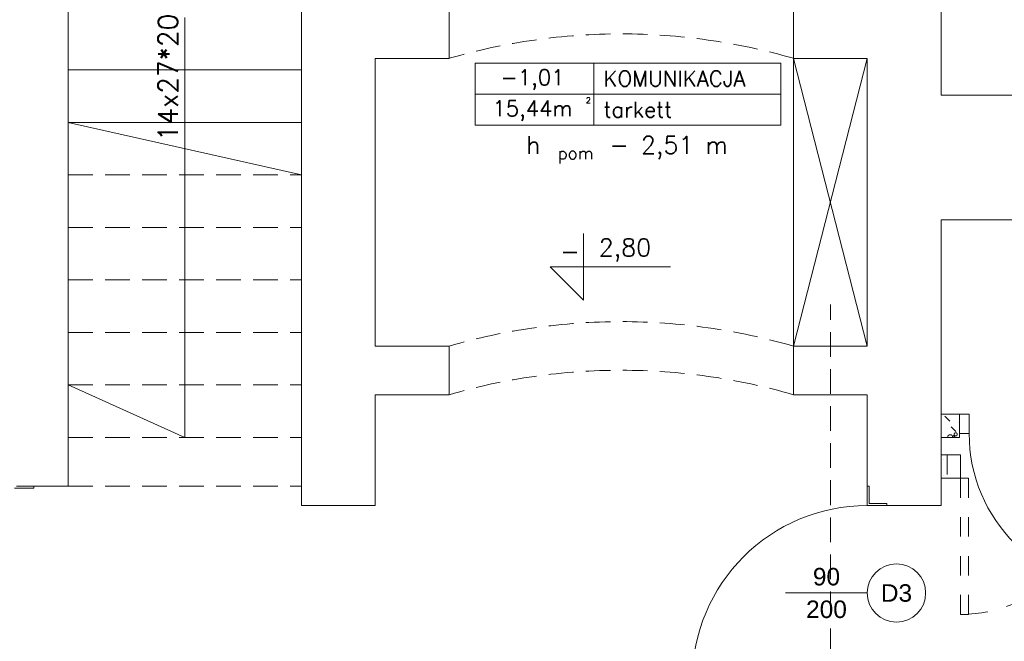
# Model space of a CAD drawing. Header units: millimetres. Extents: x -2274 to 12297, y -16157 to 26321.
# Tile 221 of 256: x -1012 to -506, y -1040 to -720. Entities that reach past the tile are written whole.
import ezdxf
from ezdxf.enums import TextEntityAlignment as Align

# ---------------------------------------------------------------- set-up
doc = ezdxf.new("R2010")
doc.units = ezdxf.units.MM
for name, pattern in [('4002', [2, 1, -1]), ('901', [0]), ('DASHED', [19.05, 12.7, -6.35])]:
    doc.linetypes.add(name, pattern=pattern)
for name, color, linetype in [('- niebieska cienka - izolacja', 120, 'Continuous'), ('-LI-WIDOK', 2, 'Continuous'), ('-MEBLE', 1, 'Continuous'), ('_PROJEKTOWANE', 5, 'Continuous'), ('drzwi łuk', 1, 'Continuous'), ('PROJEKTOWANE', 5, 'Continuous')]:
    doc.layers.add(name, color=color, linetype=linetype)
for name, color, linetype, lineweight in [('-ŚCIANY NOŚNE', 4, 'Continuous', 53), ('CIENKA', 1, '901', 18), ('CIENKA - OPISY', 2, 'Continuous', 25)]:
    doc.layers.add(name, color=color, linetype=linetype, lineweight=lineweight)
doc.layers.add('DO USU', color=7, linetype='Continuous', true_color=0x969696)
doc.layers.add('ISTN. BUD', color=253, linetype='Continuous', true_color=0x828282)
doc.layers.add('GAZ', color=7, linetype='Continuous', lineweight=53, true_color=0xdbdb00)
doc.styles.add('ARIAL', font='arial.ttf', dxfattribs={"height": 0.5})
doc.styles.add('SIMPLEX', font='simplex')

msp = doc.modelspace()

# ---------------------------------------------------------------- linework, layer by layer
at = {"layer": '- niebieska cienka - izolacja', "color": 253, "linetype": 'Continuous', "lineweight": 13}
for p, q in [((-536.2, -924.01), (-533.6, -926.61)), ((-536.2, -924.01), (-533.6, -926.61)), ((-532.8, -929.61), (-530.4, -932.01)), ((-532.8, -929.61), (-530.4, -932.01)), ((-528.8, -927.01), (-528.63, -927.17)), ((-528.8, -927.01), (-528.63, -927.17)), ((-534.59, -934.41), (-534.59, -934.21)), ((-534.59, -934.21), (-534.39, -934.21)), ((-534.59, -934.61), (-534.59, -934.41)), ((-534.59, -934.81), (-534.59, -934.61)), ((-534.59, -935), (-534.59, -934.81)), ((-534.39, -934.21), (-534.39, -934.01)), ((-534.39, -934.01), (-534.19, -934.01)), ((-534.19, -934.01), (-534.19, -933.81)), ((-534.19, -933.81), (-533.99, -933.81)), ((-533.99, -933.81), (-533.99, -933.61)), ((-533.99, -933.61), (-533.79, -933.61)), ((-533.79, -933.61), (-533.59, -933.61)), ((-533.59, -933.61), (-533.39, -933.61)), ((-533.39, -933.61), (-533.19, -933.61)), ((-533.19, -933.61), (-532.99, -933.61)), ((-532.99, -933.61), (-532.79, -933.61)), ((-532.79, -933.81), (-532.79, -933.61)), ((-532.79, -933.81), (-532.59, -933.81)), ((-532.59, -934.01), (-532.59, -933.81)), ((-532.59, -934.01), (-532.39, -934.01)), ((-532.39, -934.21), (-532.39, -934.01)), ((-532.39, -934.21), (-532.19, -934.21)), ((-532.19, -934.41), (-532.19, -934.21)), ((-532.19, -934.61), (-532.19, -934.41)), ((-532.19, -934.81), (-532.19, -934.61)), ((-532.19, -935), (-532.19, -934.81)), ((-531.8, -934.01), (-530.8, -935)), ((-531.8, -934.01), (-530.8, -935)), ((-531.39, -933.21), (-531.39, -933.01)), ((-531.39, -933.01), (-531.19, -933.01)), ((-531.39, -933.41), (-531.39, -933.21)), ((-531.39, -933.61), (-531.39, -933.41)), ((-531.39, -933.81), (-531.39, -933.61)), ((-531.39, -933.81), (-531.19, -933.81)), ((-531.19, -932.81), (-530.99, -932.81)), ((-531.19, -933.01), (-531.19, -932.81)), ((-531.19, -934.01), (-531.19, -933.81)), ((-531.19, -934.01), (-530.99, -934.01)), ((-530.99, -932.81), (-530.99, -932.61)), ((-530.99, -932.61), (-530.79, -932.61)), ((-530.99, -934.21), (-530.99, -934.01)), ((-530.99, -934.21), (-530.79, -934.21)), ((-530.79, -932.61), (-530.59, -932.61)), ((-530.79, -934.21), (-530.59, -934.21)), ((-530.59, -932.61), (-530.39, -932.61)), ((-530.59, -934.21), (-530.39, -934.21)), ((-530.39, -932.61), (-530.19, -932.61)), ((-530.39, -934.21), (-530.19, -934.21)), ((-530.19, -932.81), (-530.19, -932.61)), ((-530.19, -932.81), (-529.99, -932.81)), ((-530.19, -934.01), (-529.99, -934.01)), ((-530.19, -934.21), (-530.19, -934.01)), ((-529.99, -933.01), (-529.99, -932.81)), ((-529.99, -933.01), (-529.79, -933.01)), ((-529.99, -933.81), (-529.79, -933.81)), ((-529.99, -934.01), (-529.99, -933.81)), ((-529.79, -933.21), (-529.79, -933.01)), ((-529.79, -933.41), (-529.79, -933.21)), ((-529.79, -933.61), (-529.79, -933.41)), ((-529.79, -933.81), (-529.79, -933.61))]:
    msp.add_line(p, q, dxfattribs=at)
at = {"layer": '-LI-WIDOK', "color": 253, "lineweight": 13}
for p, q in [((-614, -740), (-614, -888)), ((-614, -740), (-576, -888)), ((-576, -740), (-614, -888))]:
    msp.add_line(p, q, dxfattribs=at)
at = {"layer": '-LI-WIDOK', "color": 253, "linetype": 'DASHED', "lineweight": 13}
for centre in [(-702.5, -1045.42), (-702.5, -1193.42), (-702.5, -1218.42)]:
    msp.add_arc(centre, 317.99, 73.8405, 106.1595, dxfattribs=at)
at = {"layer": '-MEBLE', "color": 253, "lineweight": 13}
for p, q in [((-721.98, -830.11), (-721.98, -864.39)), ((-739.12, -847.25), (-677.13, -847.25)), ((-739.12, -847.25), (-721.98, -864.39))]:
    msp.add_line(p, q, dxfattribs=at)
at = {"layer": '-ŚCIANY NOŚNE', "color": 253, "lineweight": 13}
for p, q in [((-987, -575), (-987, -960)), ((-538, -759), (-538, -690)), ((-867, -695), (-867, -970)), ((-791, -715), (-791, -740)), ((-614, -715), (-614, -740)), ((-829, -740), (-829, -888)), ((-791, -740), (-829, -740)), ((-829, -740), (-829, -888)), ((-614, -740), (-576, -740)), ((-576, -888), (-576, -740)), ((-538, -759), (-392, -759)), ((-538, -823), (-131, -823)), ((-538, -970), (-538, -823)), ((-791, -888), (-829, -888)), ((-791, -888), (-791, -913)), ((-576, -888), (-614, -888)), ((-614, -888), (-614, -913)), ((-829, -913), (-829, -970)), ((-791, -913), (-829, -913)), ((-614, -913), (-576, -913)), ((-576, -970), (-576, -913)), ((-1013.5, -960), (-987, -960)), ((-829, -970), (-867, -970)), ((-538, -970), (-576, -970))]:
    msp.add_line(p, q, dxfattribs=at)
at = {"layer": '_PROJEKTOWANE', "color": 253, "lineweight": 13}
for p, q in [((-528.63, -923), (-538, -923)), ((-528.63, -923), (-528.63, -935)), ((-528.63, -935), (-538, -935))]:
    msp.add_line(p, q, dxfattribs=at)
at = {"layer": 'CIENKA', "color": 253, "linetype": 'DASHED', "lineweight": 13}
for p, q in [((-987, -800), (-867, -800)), ((-987, -827), (-867, -827)), ((-987, -854), (-867, -854)), ((-987, -881), (-867, -881)), ((-987, -908), (-867, -908)), ((-987, -935), (-867, -935)), ((-987, -960), (-867, -960))]:
    msp.add_line(p, q, dxfattribs=at)
at = {"layer": 'CIENKA - OPISY', "color": 253, "lineweight": 13}
for p, q in [((-927, -719), (-927, -773)), ((-987, -746), (-867, -746)), ((-987, -773), (-867, -773)), ((-867, -800), (-987, -773)), ((-927, -773), (-927, -935)), ((-927, -935), (-987, -908))]:
    msp.add_line(p, q, dxfattribs=at)
at = {"layer": 'DO USU', "color": 253, "linetype": '4002', "lineweight": 13, "ltscale": 10}
for p, q in [((-538, -944), (-528, -944)), ((-538, -944), (-535, -944)), ((-528, -944), (-535, -944)), ((-535, -944), (-535, -956)), ((-528, -944), (-528, -956)), ((-528, -956), (-528, -944)), ((-538, -956), (-535, -956)), ((-535, -956), (-528, -956)), ((-528, -956), (-528, -1026)), ((-524, -956), (-528, -956)), ((-524, -1026), (-524, -956)), ((-524, -1026), (-528, -1026))]:
    msp.add_line(p, q, dxfattribs=at)
msp.add_arc((-528, -956), 70.03, 273.2745, 0, dxfattribs=at)
at = {"layer": 'drzwi łuk', "color": 253, "lineweight": 13, "ltscale": 0.5}
for p, q in [((-777.66, -742.41), (-620.47, -742.41)), ((-777.66, -742.41), (-777.66, -774.41)), ((-716.59, -742.41), (-716.59, -774.41)), ((-620.47, -742.41), (-620.47, -774.41)), ((-777.66, -758.41), (-620.47, -758.41)), ((-777.66, -774.41), (-620.47, -774.41))]:
    msp.add_line(p, q, dxfattribs=at)
at = {"layer": 'GAZ', "color": 253, "linetype": 'DASHED', "lineweight": 13}
msp.add_line((-595, -1065), (-595, -866.53), dxfattribs=at)
at = {"layer": 'ISTN. BUD', "color": 253, "linetype": 'Continuous', "lineweight": 13}
for p, q in [((-536.78, -946.22), (-536.78, -946.22)), ((-536.78, -954.32), (-536.78, -954.32))]:
    msp.add_line(p, q, dxfattribs=at)
at = {"layer": 'PROJEKTOWANE', "color": 253, "lineweight": 13}
for p, q in [((-523.63, -923), (-528.63, -923)), ((-528.63, -923), (-528.63, -933)), ((-523.63, -933), (-523.63, -923)), ((-528.63, -933), (-523.63, -933)), ((-1014.5, -961), (-1004.5, -961)), ((-1004.5, -960), (-1013.5, -960)), ((-1004.5, -961), (-1004.5, -960)), ((-576, -970), (-576, -960)), ((-576, -960), (-575, -960)), ((-575, -960), (-575, -969)), ((-566, -970), (-576, -970)), ((-575, -969), (-566, -969)), ((-566, -969), (-566, -970)), ((-618, -1015), (-576, -1015))]:
    msp.add_line(p, q, dxfattribs=at)
msp.add_circle((-561, -1015), 15, dxfattribs=at)
for centre, radius, start, end in [((-443.63, -933), 80, 180, 270), ((-576, -1060), 90, 90, 180)]:
    msp.add_arc(centre, radius, start, end, dxfattribs=at)

# ---------------------------------------------------------------- texts
at = {"layer": '-LI-WIDOK', "color": 253, "lineweight": 13, "style": 'SIMPLEX'}
for s, height, p in [('-1,01', 8, (-748.19, -749.77)), ('15,44m', 8, (-748.19, -765.77)), ('2', 3, (-719.43, -761.57))]:
    msp.add_text(s, height=height, dxfattribs=at).set_placement(p, align=Align.MIDDLE_CENTER)
for s, height, p in [('KOMUNIKACJA', 8, (-711.59, -754.41)), ('h ', 9, (-751.46, -789.09)), (' - 2,51 m', 9, (-714.78, -789.09)), ('pom', 6.3, (-735.18, -791.94))]:
    msp.add_text(s, height=height, dxfattribs=at).set_placement(p)
for s, p in [('2,80', (-700.63, -838.64)), ('-', (-728.86, -839.24))]:
    msp.add_text(s, height=9, dxfattribs=at).set_placement(p, align=Align.MIDDLE)
at = {"layer": 'CIENKA - OPISY', "color": 253, "lineweight": 13, "style": 'SIMPLEX'}
msp.add_text('14x27*20', height=10, rotation=90, dxfattribs=at).set_placement((-935.59, -749.87), align=Align.MIDDLE_CENTER)
at = {"layer": 'PROJEKTOWANE', "color": 253, "lineweight": 13, "style": 'SIMPLEX'}
msp.add_text('tarkett', height=8, dxfattribs=at).set_placement((-711.59, -770.41))
at = {"layer": 'PROJEKTOWANE', "color": 253, "lineweight": 13, "style": 'ARIAL'}
for s, p in [('90', (-597, -1006.6)), ('D3', (-561, -1015)), ('200', (-597, -1023.38))]:
    msp.add_text(s, height=9, dxfattribs=at).set_placement(p, align=Align.MIDDLE_CENTER)

doc.saveas('drawing.dxf')
